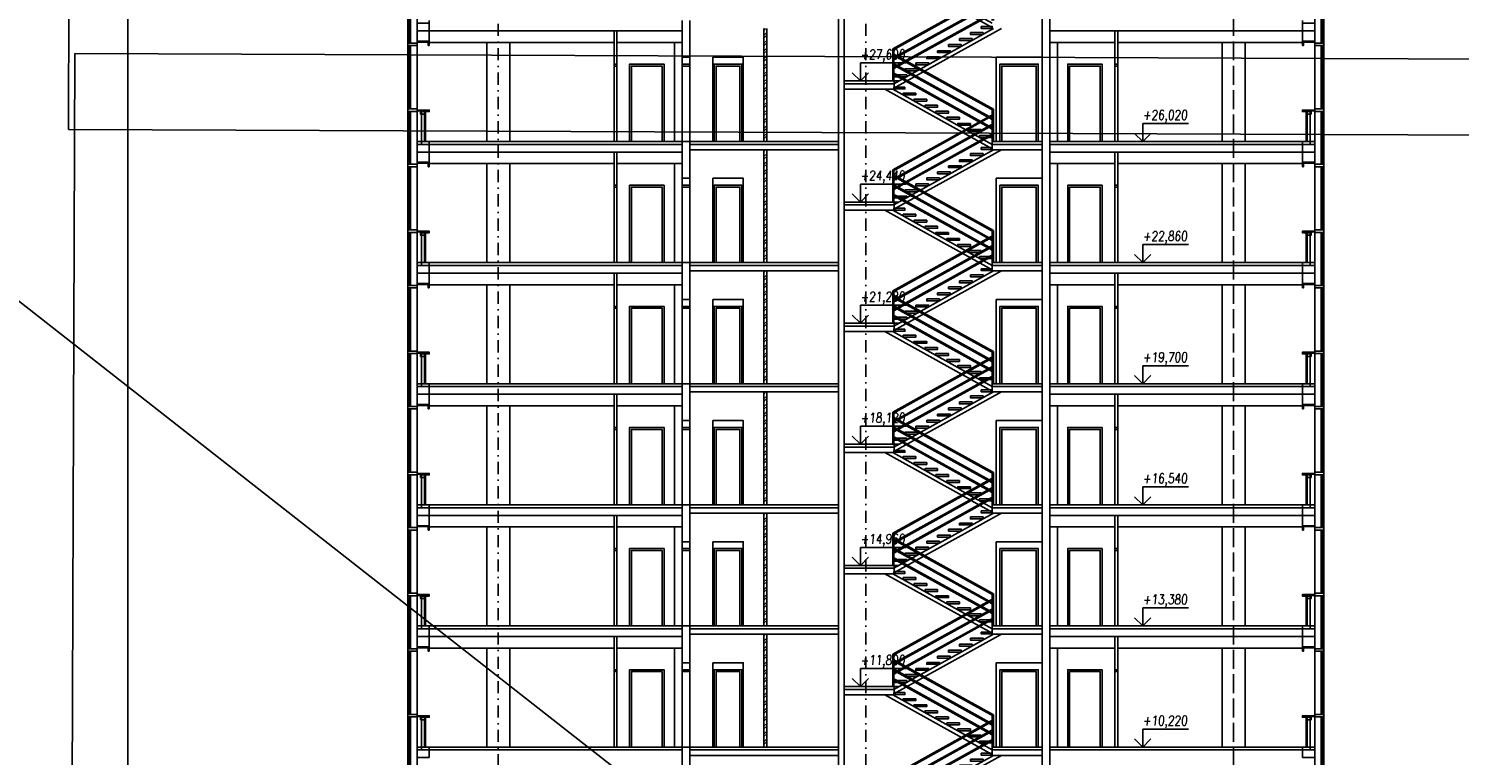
# Model space of a CAD drawing. Header units: millimetres. Extents: x -24606338 to 439687, y 151354 to 480404.
# Tile 12 of 93: x 119476 to 156835, y 354535 to 373495. Entities that reach past the tile are written whole.
import ezdxf

# ---------------------------------------------------------------- set-up
doc = ezdxf.new("R2010")
doc.units = ezdxf.units.MM
doc.linetypes.add('ČERCHOVANÁ', pattern=[25.4, 12.7, -6.35, 0, -6.35])
for name, color, linetype in [('DVERE', 4, 'Continuous'), ('KOTY', 7, 'Continuous'), ('LEGENDA', 7, 'Continuous'), ('NOVA', 240, 'Continuous'), ('OSY', 7, 'Continuous'), ('TENKA', 4, 'Continuous'), ('TLUSTA', 2, 'Continuous')]:
    doc.layers.add(name, color=color, linetype=linetype)
doc.layers.add('SCANY', color=7, linetype='Continuous', plot=False)
doc.styles.add('ROMANS', font='romans.shx', dxfattribs={"width": 0.75, "oblique": 5, "height": 200})
picture_1 = doc.add_image_def('image1.jpg', size_in_pixel=(7767, 6910))

# ---------------------------------------------------------------- blocks, each defined once
blk = doc.blocks.new('VÝŠKOVÁ KÓTA 1')
at = {"ltscale": 0.25}
for p, q in [((0, 3.76), (9.59, 3.76)), ((0, 0), (0, 3.76)), ((0, 0), (-1.7, 1.7)), ((0, 0), (1.7, 1.7))]:
    blk.add_line(p, q, dxfattribs=at)
at = {"style": 'ROMANS', "oblique": 5, "width": 0.8}
blk.add_attdef('VÝŠKA', (0, 4.54), '', height=2, dxfattribs=at)
blk = doc.blocks.new('BUDOVA_A_schodiste_rez')
at = {"layer": 'TENKA', "color": 7}
for p, q in [((37, 2297), (37, 1580)), ((2663, 841), (37, 2297)), ((2663, 807), (67, 2246)), ((2632, 608), (37, 2047)), ((2632, 574), (67, 1996)), ((2632, 358), (37, 1797)), ((2632, 324), (67, 1746)), ((37, -739), (2663, 717)), ((37, -773), (2632, 666)), ((67, -972), (2663, 467)), ((67, -1006), (2632, 416)), ((2663, 717), (2663, 0)), ((67, -1222), (2663, 217)), ((67, -1256), (2632, 166))]:
    blk.add_line(p, q, dxfattribs=at)
for points in [[(67, 1580), (67, 2280)], [(2632, 0), (2632, 858)], [(2663, 0), (2663, 841)], [(2632, 0), (2632, 700)], [(37, -1580), (37, -739)], [(67, -1580), (67, -722)]]:
    blk.add_lwpolyline(points, dxfattribs=at)
at = {"layer": 'TENKA'}
for points in [[(2632, -189), (-171, 1365)], [(2632, -75), (35, 1365)], [(67, -1655), (2665, -215)], [(67, -1769), (2871, -215)]]:
    blk.add_lwpolyline(points, dxfattribs=at)
for points in [[(352, 1422), (67, 1422), (67, 1372), (352, 1372)], [(637, 1264), (307, 1264), (307, 1214), (637, 1214)], [(922, 1106), (592, 1106), (592, 1056), (922, 1056)], [(1207, 948), (877, 948), (877, 898), (1207, 898)], [(1492, 790), (1162, 790), (1162, 740), (1492, 740)], [(1777, 632), (1447, 632), (1447, 582), (1777, 582)], [(2062, 474), (1732, 474), (1732, 424), (2062, 424)], [(2347, 316), (2017, 316), (2017, 266), (2347, 266)], [(2632, 158), (2302, 158), (2302, 108), (2632, 108)], [(2062, -316), (2393, -316), (2393, -366), (2062, -366)], [(2347, -158), (2632, -158), (2632, -208), (2347, -208)], [(1492, -632), (1823, -632), (1823, -682), (1492, -682)], [(1777, -474), (2108, -474), (2108, -524), (1777, -524)], [(637, -1106), (968, -1106), (968, -1156), (637, -1156)], [(922, -948), (1253, -948), (1253, -998), (922, -998)], [(1207, -790), (1538, -790), (1538, -840), (1207, -840)], [(67, -1422), (398, -1422), (398, -1472), (67, -1472)], [(352, -1264), (683, -1264), (683, -1314), (352, -1314)]]:
    blk.add_lwpolyline(points, close=True, dxfattribs=at)

msp = doc.modelspace()

# ---------------------------------------------------------------- hatches: boundary and pattern name
at = {"layer": 'NOVA', "ltscale": 300}
h = msp.add_hatch(dxfattribs=at)
h.set_pattern_fill('ANSI32', color=256, scale=15)
h.set_pattern_definition([(45, (-4772.77, 140763.97), (-101.02788, 101.02788), []), (45, (-4705.42, 140763.97), (-101.02788, 101.02788), [])])
h.paths.add_polyline_path([(138747.436, 373495.494), (138672.436, 373495.494), (138672.436, 370550.494), (138747.436, 370550.494)])
h = msp.add_hatch(dxfattribs=at)
h.set_pattern_fill('ANSI32', color=256, scale=15)
h.set_pattern_definition([(45, (-4772.77, 137603.97), (-101.02788, 101.02788), []), (45, (-4705.42, 137603.97), (-101.02788, 101.02788), [])])
h.paths.add_polyline_path([(138747.436, 370335.494), (138672.436, 370335.494), (138672.436, 367390.494), (138747.436, 367390.494)])
h = msp.add_hatch(dxfattribs=at)
h.set_pattern_fill('ANSI32', color=256, scale=15)
h.set_pattern_definition([(45, (-4772.77, 134443.97), (-101.02788, 101.02788), []), (45, (-4705.42, 134443.97), (-101.02788, 101.02788), [])])
h.paths.add_polyline_path([(138747.436, 367175.494), (138672.436, 367175.494), (138672.436, 364230.494), (138747.436, 364230.494)])
h = msp.add_hatch(dxfattribs=at)
h.set_pattern_fill('ANSI32', color=256, scale=15)
h.set_pattern_definition([(45, (-4772.77, 131283.97), (-101.02788, 101.02788), []), (45, (-4705.42, 131283.97), (-101.02788, 101.02788), [])])
h.paths.add_polyline_path([(138747.436, 364015.494), (138672.436, 364015.494), (138672.436, 361070.494), (138747.436, 361070.494)])
h = msp.add_hatch(dxfattribs=at)
h.set_pattern_fill('ANSI32', color=256, scale=15)
h.set_pattern_definition([(45, (-4772.77, 128123.97), (-101.02788, 101.02788), []), (45, (-4705.42, 128123.97), (-101.02788, 101.02788), [])])
h.paths.add_polyline_path([(138747.436, 360855.494), (138672.436, 360855.494), (138672.436, 357910.494), (138747.436, 357910.494)])
h = msp.add_hatch(dxfattribs=at)
h.set_pattern_fill('ANSI32', color=256, scale=15)
h.set_pattern_definition([(45, (-4772.77, 124963.97), (-101.02788, 101.02788), []), (45, (-4705.42, 124963.97), (-101.02788, 101.02788), [])])
h.paths.add_polyline_path([(138747.436, 357695.494), (138672.436, 357695.494), (138672.436, 354750.494), (138747.436, 354750.494)])

# ---------------------------------------------------------------- linework, layer by layer
at = {"layer": 'DVERE'}
for points in [[(134762.436, 372570.494), (134837.436, 372570.494), (134837.436, 372520.494), (134762.436, 372520.494)], [(134762.436, 370550.494), (134837.436, 370550.494), (134837.436, 372570.494), (134762.436, 372570.494)], [(135167.436, 370550.494), (136067.436, 370550.494), (136067.436, 372570.494), (135167.436, 372570.494)], [(135217.436, 370550.494), (136017.436, 370550.494), (136017.436, 372520.494), (135217.436, 372520.494)], [(137337.436, 372750.494), (138137.436, 372750.494), (138137.436, 370550.494), (137337.436, 370550.494)], [(137374.936, 370550.494), (138099.936, 370550.494), (138099.936, 372570.494), (137374.936, 372570.494)], [(137424.936, 370550.494), (138049.936, 370550.494), (138049.936, 372520.494), (137424.936, 372520.494)], [(144737.436, 372750.494), (145937.436, 372750.494), (145937.436, 370550.494), (144737.436, 370550.494)], [(144837.436, 370550.494), (145837.436, 370550.494), (145837.436, 372570.494), (144837.436, 372570.494)], [(144887.436, 370550.494), (145787.436, 370550.494), (145787.436, 372520.494), (144887.436, 372520.494)], [(147507.436, 370550.494), (146607.436, 370550.494), (146607.436, 372570.494), (147507.436, 372570.494)], [(147457.436, 370550.494), (146657.436, 370550.494), (146657.436, 372520.494), (147457.436, 372520.494)], [(147912.436, 372570.494), (147837.436, 372570.494), (147837.436, 372520.494), (147912.436, 372520.494)], [(147912.436, 370550.494), (147837.436, 370550.494), (147837.436, 372570.494), (147912.436, 372570.494)], [(137337.436, 369590.494), (138137.436, 369590.494), (138137.436, 367390.494), (137337.436, 367390.494)], [(144737.436, 369590.494), (145937.436, 369590.494), (145937.436, 367390.494), (144737.436, 367390.494)], [(134762.436, 369410.494), (134837.436, 369410.494), (134837.436, 369360.494), (134762.436, 369360.494)], [(134762.436, 367390.494), (134837.436, 367390.494), (134837.436, 369410.494), (134762.436, 369410.494)], [(135167.436, 367390.494), (136067.436, 367390.494), (136067.436, 369410.494), (135167.436, 369410.494)], [(135217.436, 367390.494), (136017.436, 367390.494), (136017.436, 369360.494), (135217.436, 369360.494)], [(137374.936, 367390.494), (138099.936, 367390.494), (138099.936, 369410.494), (137374.936, 369410.494)], [(137424.936, 367390.494), (138049.936, 367390.494), (138049.936, 369360.494), (137424.936, 369360.494)], [(144837.436, 367390.494), (145837.436, 367390.494), (145837.436, 369410.494), (144837.436, 369410.494)], [(144887.436, 367390.494), (145787.436, 367390.494), (145787.436, 369360.494), (144887.436, 369360.494)], [(147507.436, 367390.494), (146607.436, 367390.494), (146607.436, 369410.494), (147507.436, 369410.494)], [(147457.436, 367390.494), (146657.436, 367390.494), (146657.436, 369360.494), (147457.436, 369360.494)], [(147912.436, 369410.494), (147837.436, 369410.494), (147837.436, 369360.494), (147912.436, 369360.494)], [(147912.436, 367390.494), (147837.436, 367390.494), (147837.436, 369410.494), (147912.436, 369410.494)], [(134762.436, 366250.494), (134837.436, 366250.494), (134837.436, 366200.494), (134762.436, 366200.494)], [(134762.436, 364230.494), (134837.436, 364230.494), (134837.436, 366250.494), (134762.436, 366250.494)], [(135167.436, 364230.494), (136067.436, 364230.494), (136067.436, 366250.494), (135167.436, 366250.494)], [(135217.436, 364230.494), (136017.436, 364230.494), (136017.436, 366200.494), (135217.436, 366200.494)], [(137337.436, 366430.494), (138137.436, 366430.494), (138137.436, 364230.494), (137337.436, 364230.494)], [(137374.936, 364230.494), (138099.936, 364230.494), (138099.936, 366250.494), (137374.936, 366250.494)], [(137424.936, 364230.494), (138049.936, 364230.494), (138049.936, 366200.494), (137424.936, 366200.494)], [(144737.436, 366430.494), (145937.436, 366430.494), (145937.436, 364230.494), (144737.436, 364230.494)], [(144837.436, 364230.494), (145837.436, 364230.494), (145837.436, 366250.494), (144837.436, 366250.494)], [(144887.436, 364230.494), (145787.436, 364230.494), (145787.436, 366200.494), (144887.436, 366200.494)], [(147507.436, 364230.494), (146607.436, 364230.494), (146607.436, 366250.494), (147507.436, 366250.494)], [(147457.436, 364230.494), (146657.436, 364230.494), (146657.436, 366200.494), (147457.436, 366200.494)], [(147912.436, 366250.494), (147837.436, 366250.494), (147837.436, 366200.494), (147912.436, 366200.494)], [(147912.436, 364230.494), (147837.436, 364230.494), (147837.436, 366250.494), (147912.436, 366250.494)], [(137337.436, 363270.494), (138137.436, 363270.494), (138137.436, 361070.494), (137337.436, 361070.494)], [(144737.436, 363270.494), (145937.436, 363270.494), (145937.436, 361070.494), (144737.436, 361070.494)], [(134762.436, 363090.494), (134837.436, 363090.494), (134837.436, 363040.494), (134762.436, 363040.494)], [(134762.436, 361070.494), (134837.436, 361070.494), (134837.436, 363090.494), (134762.436, 363090.494)], [(135167.436, 361070.494), (136067.436, 361070.494), (136067.436, 363090.494), (135167.436, 363090.494)], [(135217.436, 361070.494), (136017.436, 361070.494), (136017.436, 363040.494), (135217.436, 363040.494)], [(137374.936, 361070.494), (138099.936, 361070.494), (138099.936, 363090.494), (137374.936, 363090.494)], [(137424.936, 361070.494), (138049.936, 361070.494), (138049.936, 363040.494), (137424.936, 363040.494)], [(144837.436, 361070.494), (145837.436, 361070.494), (145837.436, 363090.494), (144837.436, 363090.494)], [(144887.436, 361070.494), (145787.436, 361070.494), (145787.436, 363040.494), (144887.436, 363040.494)], [(147507.436, 361070.494), (146607.436, 361070.494), (146607.436, 363090.494), (147507.436, 363090.494)], [(147457.436, 361070.494), (146657.436, 361070.494), (146657.436, 363040.494), (147457.436, 363040.494)], [(147912.436, 363090.494), (147837.436, 363090.494), (147837.436, 363040.494), (147912.436, 363040.494)], [(147912.436, 361070.494), (147837.436, 361070.494), (147837.436, 363090.494), (147912.436, 363090.494)], [(134762.436, 359930.494), (134837.436, 359930.494), (134837.436, 359880.494), (134762.436, 359880.494)], [(134762.436, 357910.494), (134837.436, 357910.494), (134837.436, 359930.494), (134762.436, 359930.494)], [(135167.436, 357910.494), (136067.436, 357910.494), (136067.436, 359930.494), (135167.436, 359930.494)], [(135217.436, 357910.494), (136017.436, 357910.494), (136017.436, 359880.494), (135217.436, 359880.494)], [(137337.436, 360110.494), (138137.436, 360110.494), (138137.436, 357910.494), (137337.436, 357910.494)], [(137374.936, 357910.494), (138099.936, 357910.494), (138099.936, 359930.494), (137374.936, 359930.494)], [(137424.936, 357910.494), (138049.936, 357910.494), (138049.936, 359880.494), (137424.936, 359880.494)], [(144737.436, 360110.494), (145937.436, 360110.494), (145937.436, 357910.494), (144737.436, 357910.494)], [(144837.436, 357910.494), (145837.436, 357910.494), (145837.436, 359930.494), (144837.436, 359930.494)], [(144887.436, 357910.494), (145787.436, 357910.494), (145787.436, 359880.494), (144887.436, 359880.494)], [(147507.436, 357910.494), (146607.436, 357910.494), (146607.436, 359930.494), (147507.436, 359930.494)], [(147457.436, 357910.494), (146657.436, 357910.494), (146657.436, 359880.494), (147457.436, 359880.494)], [(147912.436, 359930.494), (147837.436, 359930.494), (147837.436, 359880.494), (147912.436, 359880.494)], [(147912.436, 357910.494), (147837.436, 357910.494), (147837.436, 359930.494), (147912.436, 359930.494)], [(137337.436, 356950.494), (138137.436, 356950.494), (138137.436, 354750.494), (137337.436, 354750.494)], [(144737.436, 356950.494), (145937.436, 356950.494), (145937.436, 354750.494), (144737.436, 354750.494)], [(134762.436, 356770.494), (134837.436, 356770.494), (134837.436, 356720.494), (134762.436, 356720.494)], [(134762.436, 354750.494), (134837.436, 354750.494), (134837.436, 356770.494), (134762.436, 356770.494)], [(135167.436, 354750.494), (136067.436, 354750.494), (136067.436, 356770.494), (135167.436, 356770.494)], [(135217.436, 354750.494), (136017.436, 354750.494), (136017.436, 356720.494), (135217.436, 356720.494)], [(137374.936, 354750.494), (138099.936, 354750.494), (138099.936, 356770.494), (137374.936, 356770.494)], [(137424.936, 354750.494), (138049.936, 354750.494), (138049.936, 356720.494), (137424.936, 356720.494)], [(144837.436, 354750.494), (145837.436, 354750.494), (145837.436, 356770.494), (144837.436, 356770.494)], [(144887.436, 354750.494), (145787.436, 354750.494), (145787.436, 356720.494), (144887.436, 356720.494)], [(147507.436, 354750.494), (146607.436, 354750.494), (146607.436, 356770.494), (147507.436, 356770.494)], [(147457.436, 354750.494), (146657.436, 354750.494), (146657.436, 356720.494), (147457.436, 356720.494)], [(147912.436, 356770.494), (147837.436, 356770.494), (147837.436, 356720.494), (147912.436, 356720.494)], [(147912.436, 354750.494), (147837.436, 354750.494), (147837.436, 356770.494), (147912.436, 356770.494)]]:
    msp.add_lwpolyline(points, close=True, dxfattribs=at)
at = {"layer": 'KOTY', "linetype": 'ByBlock'}
for p, q in [((140870.434, 372130.494), (142187.529, 372130.494)), ((148243.169, 370550.494), (149560.264, 370550.494)), ((140870.434, 368970.494), (142187.529, 368970.494)), ((148243.169, 367390.494), (149560.264, 367390.494)), ((140870.434, 365810.494), (142187.529, 365810.494)), ((148243.169, 364230.494), (149560.264, 364230.494)), ((140870.434, 362650.494), (142187.529, 362650.494)), ((148243.169, 361070.494), (149560.264, 361070.494)), ((140870.434, 359490.494), (142187.529, 359490.494)), ((148243.169, 357910.494), (149560.264, 357910.494)), ((140870.434, 356330.494), (142187.529, 356330.494)), ((148243.169, 354750.494), (149560.264, 354750.494))]:
    msp.add_line(p, q, dxfattribs=at)
at = {"layer": 'LEGENDA'}
msp.add_line((-26468.232, 480403.758), (181468.043, 317670.092), dxfattribs=at)
msp.add_lwpolyline([(122065.347, 329430.494), (169065.347, 329430.494), (169065.347, 418530.494), (122065.347, 418530.494)], close=True, dxfattribs=at)
at = {"layer": 'NOVA'}
for points in [[(138672.436, 373495.494), (138672.436, 370550.494)], [(138747.436, 370550.494), (138747.436, 373495.494)], [(136737.436, 372750.494), (136737.436, 372750.494), (136537.436, 372750.494)], [(136537.436, 370550.494), (136537.436, 372750.494)], [(136737.436, 370550.494), (136737.436, 372750.494)], [(138672.436, 370335.494), (138672.436, 367390.494)], [(138747.436, 367390.494), (138747.436, 370335.494)], [(136737.436, 369590.494), (136737.436, 369590.494), (136537.436, 369590.494)], [(136537.436, 367390.494), (136537.436, 369590.494)], [(136737.436, 367390.494), (136737.436, 369590.494)], [(138672.436, 367175.494), (138672.436, 364230.494)], [(138747.436, 364230.494), (138747.436, 367175.494)], [(136737.436, 366430.494), (136737.436, 366430.494), (136537.436, 366430.494)], [(136537.436, 364230.494), (136537.436, 366430.494)], [(136737.436, 364230.494), (136737.436, 366430.494)], [(138672.436, 364015.494), (138672.436, 361070.494)], [(138747.436, 361070.494), (138747.436, 364015.494)], [(136737.436, 363270.494), (136737.436, 363270.494), (136537.436, 363270.494)], [(136537.436, 361070.494), (136537.436, 363270.494)], [(136737.436, 361070.494), (136737.436, 363270.494)], [(138672.436, 360855.494), (138672.436, 357910.494)], [(138747.436, 357910.494), (138747.436, 360855.494)], [(136737.436, 360110.494), (136737.436, 360110.494), (136537.436, 360110.494)], [(136537.436, 357910.494), (136537.436, 360110.494)], [(136737.436, 357910.494), (136737.436, 360110.494)], [(138672.436, 357695.494), (138672.436, 354750.494)], [(138747.436, 354750.494), (138747.436, 357695.494)], [(136737.436, 356950.494), (136737.436, 356950.494), (136537.436, 356950.494)], [(136537.436, 354750.494), (136537.436, 356950.494)], [(136737.436, 354750.494), (136737.436, 356950.494)]]:
    msp.add_lwpolyline(points, dxfattribs=at)
for points in [[(136537.436, 372520.494), (136737.436, 372520.494), (136737.436, 372570.494), (136537.436, 372570.494)], [(136537.436, 369360.494), (136737.436, 369360.494), (136737.436, 369410.494), (136537.436, 369410.494)], [(136537.436, 366200.494), (136737.436, 366200.494), (136737.436, 366250.494), (136537.436, 366250.494)], [(136537.436, 363040.494), (136737.436, 363040.494), (136737.436, 363090.494), (136537.436, 363090.494)], [(136537.436, 359880.494), (136737.436, 359880.494), (136737.436, 359930.494), (136537.436, 359930.494)], [(136537.436, 356720.494), (136737.436, 356720.494), (136737.436, 356770.494), (136537.436, 356770.494)]]:
    msp.add_lwpolyline(points, close=True, dxfattribs=at)
at = {"layer": 'OSY', "linetype": 'ČERCHOVANÁ', "ltscale": 25}
for points in [[(131737.436, 331387.271), (131737.436, 408305.494)], [(136537.436, 331387.271), (136537.436, 408305.494)], [(141337.436, 331387.271), (141337.436, 408305.494)], [(146137.436, 331387.271), (146137.436, 408305.494)], [(150937.436, 339185.494), (150937.436, 408305.494)], [(150937.436, 331387.271), (150937.436, 408305.494)]]:
    msp.add_lwpolyline(points, dxfattribs=at)
at = {"layer": 'TENKA'}
for points in [[(129376.492, 373117.994), (129376.492, 376277.994)], [(129617.436, 373117.994), (129617.436, 376277.994)], [(153057.436, 373117.994), (153057.436, 376277.994)], [(153298.38, 373117.994), (153298.38, 376277.994)], [(129406.492, 373117.994), (129406.492, 374497.994)], [(129446.492, 373117.994), (129446.492, 374497.994)], [(153228.38, 373117.994), (153228.38, 374497.994)], [(153268.38, 373117.994), (153268.38, 374497.994)], [(134762.436, 373135.494), (129937.436, 373135.494), (129937.436, 373435.494), (136537.436, 373435.494), (136537.436, 373135.494), (134837.436, 373135.494)], [(147912.436, 373135.494), (152737.436, 373135.494), (152737.436, 373435.494), (146137.436, 373435.494), (146137.436, 373135.494), (147837.436, 373135.494)], [(129376.492, 369957.994), (129376.492, 373117.994)], [(129406.492, 371402.994), (129406.492, 373052.994)], [(129446.492, 371402.994), (129446.492, 373052.994)], [(129617.436, 369957.994), (129617.436, 373117.994)], [(131437.436, 370550.494), (131437.436, 373135.494)], [(132037.436, 373135.494), (132037.436, 370550.494)], [(136337.436, 373135.494), (136337.436, 370550.494)], [(146337.436, 373135.494), (146337.436, 370550.494)], [(150637.436, 373135.494), (150637.436, 370550.494)], [(151237.436, 370550.494), (151237.436, 373135.494)], [(153057.436, 369957.994), (153057.436, 373117.994)], [(153228.38, 371402.994), (153228.38, 373052.994)], [(153268.38, 371402.994), (153268.38, 373052.994)], [(153298.38, 369957.994), (153298.38, 373117.994)], [(142072.436, 372055.494), (140772.436, 372055.494)], [(129406.492, 369957.994), (129406.492, 371337.994)], [(129446.492, 369957.994), (129446.492, 371337.994)], [(129736.395, 371330.494), (129736.395, 370475.494)], [(129811.395, 371330.494), (129811.395, 370550.494)], [(129836.395, 371350.494), (129836.395, 370550.494)], [(152838.477, 371350.494), (152838.477, 370550.494)], [(152863.477, 371330.494), (152863.477, 370550.494)], [(152938.477, 371330.494), (152938.477, 370475.494)], [(153228.38, 369957.994), (153228.38, 371337.994)], [(153268.38, 369957.994), (153268.38, 371337.994)], [(136537.436, 370475.494), (129937.436, 370475.494)], [(134762.436, 369975.494), (129937.436, 369975.494), (129937.436, 370275.494), (136537.436, 370275.494), (136537.436, 369975.494), (134837.436, 369975.494)], [(140622.436, 370475.494), (136737.436, 370475.494)], [(144637.436, 370475.494), (145937.436, 370475.494)], [(146137.436, 370475.494), (152737.436, 370475.494)], [(147912.436, 369975.494), (152737.436, 369975.494), (152737.436, 370275.494), (146137.436, 370275.494), (146137.436, 369975.494), (147837.436, 369975.494)], [(129376.492, 366797.994), (129376.492, 369957.994)], [(129406.492, 368242.994), (129406.492, 369892.994)], [(129446.492, 368242.994), (129446.492, 369892.994)], [(129617.436, 366797.994), (129617.436, 369957.994)], [(131437.436, 367390.494), (131437.436, 369975.494)], [(132037.436, 369975.494), (132037.436, 367390.494)], [(136337.436, 369975.494), (136337.436, 367390.494)], [(146337.436, 369975.494), (146337.436, 367390.494)], [(150637.436, 369975.494), (150637.436, 367390.494)], [(151237.436, 367390.494), (151237.436, 369975.494)], [(153057.436, 366797.994), (153057.436, 369957.994)], [(153228.38, 368242.994), (153228.38, 369892.994)], [(153268.38, 368242.994), (153268.38, 369892.994)], [(153298.38, 366797.994), (153298.38, 369957.994)], [(142072.436, 368895.494), (140772.436, 368895.494)], [(129406.492, 366797.994), (129406.492, 368177.994)], [(129446.492, 366797.994), (129446.492, 368177.994)], [(129736.395, 368170.494), (129736.395, 367315.494)], [(129811.395, 368170.494), (129811.395, 367390.494)], [(129836.395, 368190.494), (129836.395, 367390.494)], [(152838.477, 368190.494), (152838.477, 367390.494)], [(152863.477, 368170.494), (152863.477, 367390.494)], [(152938.477, 368170.494), (152938.477, 367315.494)], [(153228.38, 366797.994), (153228.38, 368177.994)], [(153268.38, 366797.994), (153268.38, 368177.994)], [(136537.436, 367315.494), (129937.436, 367315.494)], [(140622.436, 367315.494), (136737.436, 367315.494)], [(144637.436, 367315.494), (145937.436, 367315.494)], [(146137.436, 367315.494), (152737.436, 367315.494)], [(134762.436, 366815.494), (129937.436, 366815.494), (129937.436, 367115.494), (136537.436, 367115.494), (136537.436, 366815.494), (134837.436, 366815.494)], [(147912.436, 366815.494), (152737.436, 366815.494), (152737.436, 367115.494), (146137.436, 367115.494), (146137.436, 366815.494), (147837.436, 366815.494)], [(129376.492, 363637.994), (129376.492, 366797.994)], [(129406.492, 365082.994), (129406.492, 366732.994)], [(129446.492, 365082.994), (129446.492, 366732.994)], [(129617.436, 363637.994), (129617.436, 366797.994)], [(131437.436, 364230.494), (131437.436, 366815.494)], [(132037.436, 366815.494), (132037.436, 364230.494)], [(136337.436, 366815.494), (136337.436, 364230.494)], [(146337.436, 366815.494), (146337.436, 364230.494)], [(150637.436, 366815.494), (150637.436, 364230.494)], [(151237.436, 364230.494), (151237.436, 366815.494)], [(153057.436, 363637.994), (153057.436, 366797.994)], [(153228.38, 365082.994), (153228.38, 366732.994)], [(153268.38, 365082.994), (153268.38, 366732.994)], [(153298.38, 363637.994), (153298.38, 366797.994)], [(142072.436, 365735.494), (140772.436, 365735.494)], [(129406.492, 363637.994), (129406.492, 365017.994)], [(129446.492, 363637.994), (129446.492, 365017.994)], [(129736.395, 365010.494), (129736.395, 364155.494)], [(129811.395, 365010.494), (129811.395, 364230.494)], [(129836.395, 365030.494), (129836.395, 364230.494)], [(152838.477, 365030.494), (152838.477, 364230.494)], [(152863.477, 365010.494), (152863.477, 364230.494)], [(152938.477, 365010.494), (152938.477, 364155.494)], [(153228.38, 363637.994), (153228.38, 365017.994)], [(153268.38, 363637.994), (153268.38, 365017.994)], [(136537.436, 364155.494), (129937.436, 364155.494)], [(134762.436, 363655.494), (129937.436, 363655.494), (129937.436, 363955.494), (136537.436, 363955.494), (136537.436, 363655.494), (134837.436, 363655.494)], [(140622.436, 364155.494), (136737.436, 364155.494)], [(144637.436, 364155.494), (145937.436, 364155.494)], [(146137.436, 364155.494), (152737.436, 364155.494)], [(147912.436, 363655.494), (152737.436, 363655.494), (152737.436, 363955.494), (146137.436, 363955.494), (146137.436, 363655.494), (147837.436, 363655.494)], [(129376.492, 360477.994), (129376.492, 363637.994)], [(129406.492, 361922.994), (129406.492, 363572.994)], [(129446.492, 361922.994), (129446.492, 363572.994)], [(129617.436, 360477.994), (129617.436, 363637.994)], [(131437.436, 361070.494), (131437.436, 363655.494)], [(132037.436, 363655.494), (132037.436, 361070.494)], [(136337.436, 363655.494), (136337.436, 361070.494)], [(146337.436, 363655.494), (146337.436, 361070.494)], [(150637.436, 363655.494), (150637.436, 361070.494)], [(151237.436, 361070.494), (151237.436, 363655.494)], [(153057.436, 360477.994), (153057.436, 363637.994)], [(153228.38, 361922.994), (153228.38, 363572.994)], [(153268.38, 361922.994), (153268.38, 363572.994)], [(153298.38, 360477.994), (153298.38, 363637.994)], [(142072.436, 362575.494), (140772.436, 362575.494)], [(129406.492, 360477.994), (129406.492, 361857.994)], [(129446.492, 360477.994), (129446.492, 361857.994)], [(129736.395, 361850.494), (129736.395, 360995.494)], [(129811.395, 361850.494), (129811.395, 361070.494)], [(129836.395, 361870.494), (129836.395, 361070.494)], [(152838.477, 361870.494), (152838.477, 361070.494)], [(152863.477, 361850.494), (152863.477, 361070.494)], [(152938.477, 361850.494), (152938.477, 360995.494)], [(153228.38, 360477.994), (153228.38, 361857.994)], [(153268.38, 360477.994), (153268.38, 361857.994)], [(136537.436, 360995.494), (129937.436, 360995.494)], [(140622.436, 360995.494), (136737.436, 360995.494)], [(144637.436, 360995.494), (145937.436, 360995.494)], [(146137.436, 360995.494), (152737.436, 360995.494)], [(134762.436, 360495.494), (129937.436, 360495.494), (129937.436, 360795.494), (136537.436, 360795.494), (136537.436, 360495.494), (134837.436, 360495.494)], [(147912.436, 360495.494), (152737.436, 360495.494), (152737.436, 360795.494), (146137.436, 360795.494), (146137.436, 360495.494), (147837.436, 360495.494)], [(129376.492, 357317.994), (129376.492, 360477.994)], [(129406.492, 358762.994), (129406.492, 360412.994)], [(129446.492, 358762.994), (129446.492, 360412.994)], [(129617.436, 357317.994), (129617.436, 360477.994)], [(131437.436, 357910.494), (131437.436, 360495.494)], [(132037.436, 360495.494), (132037.436, 357910.494)], [(136337.436, 360495.494), (136337.436, 357910.494)], [(146337.436, 360495.494), (146337.436, 357910.494)], [(150637.436, 360495.494), (150637.436, 357910.494)], [(151237.436, 357910.494), (151237.436, 360495.494)], [(153057.436, 357317.994), (153057.436, 360477.994)], [(153228.38, 358762.994), (153228.38, 360412.994)], [(153268.38, 358762.994), (153268.38, 360412.994)], [(153298.38, 357317.994), (153298.38, 360477.994)], [(142072.436, 359415.494), (140772.436, 359415.494)], [(129406.492, 357317.994), (129406.492, 358697.994)], [(129446.492, 357317.994), (129446.492, 358697.994)], [(129736.395, 358690.494), (129736.395, 357835.494)], [(129811.395, 358690.494), (129811.395, 357910.494)], [(129836.395, 358710.494), (129836.395, 357910.494)], [(152838.477, 358710.494), (152838.477, 357910.494)], [(152863.477, 358690.494), (152863.477, 357910.494)], [(152938.477, 358690.494), (152938.477, 357835.494)], [(153228.38, 357317.994), (153228.38, 358697.994)], [(153268.38, 357317.994), (153268.38, 358697.994)], [(136537.436, 357835.494), (129937.436, 357835.494)], [(134762.436, 357335.494), (129937.436, 357335.494), (129937.436, 357635.494), (136537.436, 357635.494), (136537.436, 357335.494), (134837.436, 357335.494)], [(140622.436, 357835.494), (136737.436, 357835.494)], [(144637.436, 357835.494), (145937.436, 357835.494)], [(146137.436, 357835.494), (152737.436, 357835.494)], [(147912.436, 357335.494), (152737.436, 357335.494), (152737.436, 357635.494), (146137.436, 357635.494), (146137.436, 357335.494), (147837.436, 357335.494)], [(129376.492, 354157.994), (129376.492, 357317.994)], [(129406.492, 355602.994), (129406.492, 357252.994)], [(129446.492, 355602.994), (129446.492, 357252.994)], [(129617.436, 354157.994), (129617.436, 357317.994)], [(131437.436, 354750.494), (131437.436, 357335.494)], [(132037.436, 357335.494), (132037.436, 354750.494)], [(136337.436, 357335.494), (136337.436, 354750.494)], [(146337.436, 357335.494), (146337.436, 354750.494)], [(150637.436, 357335.494), (150637.436, 354750.494)], [(151237.436, 354750.494), (151237.436, 357335.494)], [(153057.436, 354157.994), (153057.436, 357317.994)], [(153228.38, 355602.994), (153228.38, 357252.994)], [(153268.38, 355602.994), (153268.38, 357252.994)], [(153298.38, 354157.994), (153298.38, 357317.994)], [(142072.436, 356255.494), (140772.436, 356255.494)], [(129406.492, 354157.994), (129406.492, 355537.994)], [(129446.492, 354157.994), (129446.492, 355537.994)], [(129736.395, 355530.494), (129736.395, 354675.494)], [(129811.395, 355530.494), (129811.395, 354750.494)], [(129836.395, 355550.494), (129836.395, 354750.494)], [(152838.477, 355550.494), (152838.477, 354750.494)], [(152863.477, 355530.494), (152863.477, 354750.494)], [(152938.477, 355530.494), (152938.477, 354675.494)], [(153228.38, 354157.994), (153228.38, 355537.994)], [(153268.38, 354157.994), (153268.38, 355537.994)], [(136537.436, 354675.494), (129937.436, 354675.494)], [(140622.436, 354675.494), (136737.436, 354675.494)], [(144637.436, 354675.494), (145937.436, 354675.494)], [(146137.436, 354675.494), (152737.436, 354675.494)]]:
    msp.add_lwpolyline(points, dxfattribs=at)
for points in [[(129937.436, 373435.494), (129617.436, 373435.494), (129617.436, 373635.494), (129937.436, 373635.494)], [(152737.436, 373435.494), (153057.436, 373435.494), (153057.436, 373635.494), (152737.436, 373635.494)], [(129376.492, 373052.994), (129617.436, 373052.994), (129617.436, 373117.994), (129376.492, 373117.994)], [(129937.436, 373142.994), (129617.436, 373142.994), (129617.436, 373167.994), (129937.436, 373167.994)], [(129937.436, 373052.994), (129912.436, 373052.994), (129912.436, 373142.994), (129937.436, 373142.994)], [(152737.436, 373142.994), (153057.436, 373142.994), (153057.436, 373167.994), (152737.436, 373167.994)], [(152737.436, 373052.994), (152762.436, 373052.994), (152762.436, 373142.994), (152737.436, 373142.994)], [(153298.38, 373052.994), (153057.436, 373052.994), (153057.436, 373117.994), (153298.38, 373117.994)], [(129376.492, 371337.994), (129617.436, 371337.994), (129617.436, 371402.994), (129376.492, 371402.994)], [(129617.436, 371370.494), (129937.436, 371370.494), (129937.436, 371330.494), (129917.436, 371330.494), (129917.436, 371350.494), (129617.436, 371350.494)], [(153057.436, 371370.494), (152737.436, 371370.494), (152737.436, 371330.494), (152757.436, 371330.494), (152757.436, 371350.494), (153057.436, 371350.494)], [(153298.38, 371337.994), (153057.436, 371337.994), (153057.436, 371402.994), (153298.38, 371402.994)], [(129704.097, 371350.494), (129903.936, 371350.494), (129903.936, 371330.494), (129704.097, 371330.494)], [(129711.395, 371330.494), (129811.395, 371330.494), (129811.395, 371265.494), (129711.395, 371265.494)], [(152970.774, 371350.494), (152770.936, 371350.494), (152770.936, 371330.494), (152970.774, 371330.494)], [(152963.477, 371330.494), (152863.477, 371330.494), (152863.477, 371265.494), (152963.477, 371265.494)], [(129937.436, 370475.494), (129617.436, 370475.494), (129617.436, 370550.494), (129937.436, 370550.494)], [(129937.436, 370275.494), (129617.436, 370275.494), (129617.436, 370475.494), (129937.436, 370475.494)], [(152737.436, 370475.494), (153057.436, 370475.494), (153057.436, 370550.494), (152737.436, 370550.494)], [(152737.436, 370275.494), (153057.436, 370275.494), (153057.436, 370475.494), (152737.436, 370475.494)], [(129376.492, 369892.994), (129617.436, 369892.994), (129617.436, 369957.994), (129376.492, 369957.994)], [(129937.436, 369982.994), (129617.436, 369982.994), (129617.436, 370007.994), (129937.436, 370007.994)], [(129937.436, 369892.994), (129912.436, 369892.994), (129912.436, 369982.994), (129937.436, 369982.994)], [(152737.436, 369982.994), (153057.436, 369982.994), (153057.436, 370007.994), (152737.436, 370007.994)], [(152737.436, 369892.994), (152762.436, 369892.994), (152762.436, 369982.994), (152737.436, 369982.994)], [(153298.38, 369892.994), (153057.436, 369892.994), (153057.436, 369957.994), (153298.38, 369957.994)], [(129376.492, 368177.994), (129617.436, 368177.994), (129617.436, 368242.994), (129376.492, 368242.994)], [(129617.436, 368210.494), (129937.436, 368210.494), (129937.436, 368170.494), (129917.436, 368170.494), (129917.436, 368190.494), (129617.436, 368190.494)], [(129704.097, 368190.494), (129903.936, 368190.494), (129903.936, 368170.494), (129704.097, 368170.494)], [(129711.395, 368170.494), (129811.395, 368170.494), (129811.395, 368105.494), (129711.395, 368105.494)], [(153057.436, 368210.494), (152737.436, 368210.494), (152737.436, 368170.494), (152757.436, 368170.494), (152757.436, 368190.494), (153057.436, 368190.494)], [(152970.774, 368190.494), (152770.936, 368190.494), (152770.936, 368170.494), (152970.774, 368170.494)], [(152963.477, 368170.494), (152863.477, 368170.494), (152863.477, 368105.494), (152963.477, 368105.494)], [(153298.38, 368177.994), (153057.436, 368177.994), (153057.436, 368242.994), (153298.38, 368242.994)], [(129937.436, 367315.494), (129617.436, 367315.494), (129617.436, 367390.494), (129937.436, 367390.494)], [(129937.436, 367115.494), (129617.436, 367115.494), (129617.436, 367315.494), (129937.436, 367315.494)], [(152737.436, 367315.494), (153057.436, 367315.494), (153057.436, 367390.494), (152737.436, 367390.494)], [(152737.436, 367115.494), (153057.436, 367115.494), (153057.436, 367315.494), (152737.436, 367315.494)], [(129376.492, 366732.994), (129617.436, 366732.994), (129617.436, 366797.994), (129376.492, 366797.994)], [(129937.436, 366822.994), (129617.436, 366822.994), (129617.436, 366847.994), (129937.436, 366847.994)], [(129937.436, 366732.994), (129912.436, 366732.994), (129912.436, 366822.994), (129937.436, 366822.994)], [(152737.436, 366822.994), (153057.436, 366822.994), (153057.436, 366847.994), (152737.436, 366847.994)], [(152737.436, 366732.994), (152762.436, 366732.994), (152762.436, 366822.994), (152737.436, 366822.994)], [(153298.38, 366732.994), (153057.436, 366732.994), (153057.436, 366797.994), (153298.38, 366797.994)], [(129376.492, 365017.994), (129617.436, 365017.994), (129617.436, 365082.994), (129376.492, 365082.994)], [(129617.436, 365050.494), (129937.436, 365050.494), (129937.436, 365010.494), (129917.436, 365010.494), (129917.436, 365030.494), (129617.436, 365030.494)], [(129704.097, 365030.494), (129903.936, 365030.494), (129903.936, 365010.494), (129704.097, 365010.494)], [(129711.395, 365010.494), (129811.395, 365010.494), (129811.395, 364945.494), (129711.395, 364945.494)], [(153057.436, 365050.494), (152737.436, 365050.494), (152737.436, 365010.494), (152757.436, 365010.494), (152757.436, 365030.494), (153057.436, 365030.494)], [(152970.774, 365030.494), (152770.936, 365030.494), (152770.936, 365010.494), (152970.774, 365010.494)], [(152963.477, 365010.494), (152863.477, 365010.494), (152863.477, 364945.494), (152963.477, 364945.494)], [(153298.38, 365017.994), (153057.436, 365017.994), (153057.436, 365082.994), (153298.38, 365082.994)], [(129937.436, 364155.494), (129617.436, 364155.494), (129617.436, 364230.494), (129937.436, 364230.494)], [(129937.436, 363955.494), (129617.436, 363955.494), (129617.436, 364155.494), (129937.436, 364155.494)], [(152737.436, 364155.494), (153057.436, 364155.494), (153057.436, 364230.494), (152737.436, 364230.494)], [(152737.436, 363955.494), (153057.436, 363955.494), (153057.436, 364155.494), (152737.436, 364155.494)], [(129376.492, 363572.994), (129617.436, 363572.994), (129617.436, 363637.994), (129376.492, 363637.994)], [(129937.436, 363662.994), (129617.436, 363662.994), (129617.436, 363687.994), (129937.436, 363687.994)], [(129937.436, 363572.994), (129912.436, 363572.994), (129912.436, 363662.994), (129937.436, 363662.994)], [(152737.436, 363662.994), (153057.436, 363662.994), (153057.436, 363687.994), (152737.436, 363687.994)], [(152737.436, 363572.994), (152762.436, 363572.994), (152762.436, 363662.994), (152737.436, 363662.994)], [(153298.38, 363572.994), (153057.436, 363572.994), (153057.436, 363637.994), (153298.38, 363637.994)], [(129376.492, 361857.994), (129617.436, 361857.994), (129617.436, 361922.994), (129376.492, 361922.994)], [(129617.436, 361890.494), (129937.436, 361890.494), (129937.436, 361850.494), (129917.436, 361850.494), (129917.436, 361870.494), (129617.436, 361870.494)], [(129704.097, 361870.494), (129903.936, 361870.494), (129903.936, 361850.494), (129704.097, 361850.494)], [(129711.395, 361850.494), (129811.395, 361850.494), (129811.395, 361785.494), (129711.395, 361785.494)], [(153057.436, 361890.494), (152737.436, 361890.494), (152737.436, 361850.494), (152757.436, 361850.494), (152757.436, 361870.494), (153057.436, 361870.494)], [(152970.774, 361870.494), (152770.936, 361870.494), (152770.936, 361850.494), (152970.774, 361850.494)], [(152963.477, 361850.494), (152863.477, 361850.494), (152863.477, 361785.494), (152963.477, 361785.494)], [(153298.38, 361857.994), (153057.436, 361857.994), (153057.436, 361922.994), (153298.38, 361922.994)], [(129937.436, 360995.494), (129617.436, 360995.494), (129617.436, 361070.494), (129937.436, 361070.494)], [(129937.436, 360795.494), (129617.436, 360795.494), (129617.436, 360995.494), (129937.436, 360995.494)], [(152737.436, 360995.494), (153057.436, 360995.494), (153057.436, 361070.494), (152737.436, 361070.494)], [(152737.436, 360795.494), (153057.436, 360795.494), (153057.436, 360995.494), (152737.436, 360995.494)], [(129937.436, 360502.994), (129617.436, 360502.994), (129617.436, 360527.994), (129937.436, 360527.994)], [(152737.436, 360502.994), (153057.436, 360502.994), (153057.436, 360527.994), (152737.436, 360527.994)], [(129376.492, 360412.994), (129617.436, 360412.994), (129617.436, 360477.994), (129376.492, 360477.994)], [(129937.436, 360412.994), (129912.436, 360412.994), (129912.436, 360502.994), (129937.436, 360502.994)], [(152737.436, 360412.994), (152762.436, 360412.994), (152762.436, 360502.994), (152737.436, 360502.994)], [(153298.38, 360412.994), (153057.436, 360412.994), (153057.436, 360477.994), (153298.38, 360477.994)], [(129376.492, 358697.994), (129617.436, 358697.994), (129617.436, 358762.994), (129376.492, 358762.994)], [(129617.436, 358730.494), (129937.436, 358730.494), (129937.436, 358690.494), (129917.436, 358690.494), (129917.436, 358710.494), (129617.436, 358710.494)], [(129704.097, 358710.494), (129903.936, 358710.494), (129903.936, 358690.494), (129704.097, 358690.494)], [(129711.395, 358690.494), (129811.395, 358690.494), (129811.395, 358625.494), (129711.395, 358625.494)], [(153057.436, 358730.494), (152737.436, 358730.494), (152737.436, 358690.494), (152757.436, 358690.494), (152757.436, 358710.494), (153057.436, 358710.494)], [(152970.774, 358710.494), (152770.936, 358710.494), (152770.936, 358690.494), (152970.774, 358690.494)], [(152963.477, 358690.494), (152863.477, 358690.494), (152863.477, 358625.494), (152963.477, 358625.494)], [(153298.38, 358697.994), (153057.436, 358697.994), (153057.436, 358762.994), (153298.38, 358762.994)], [(129937.436, 357835.494), (129617.436, 357835.494), (129617.436, 357910.494), (129937.436, 357910.494)], [(152737.436, 357835.494), (153057.436, 357835.494), (153057.436, 357910.494), (152737.436, 357910.494)], [(129937.436, 357635.494), (129617.436, 357635.494), (129617.436, 357835.494), (129937.436, 357835.494)], [(152737.436, 357635.494), (153057.436, 357635.494), (153057.436, 357835.494), (152737.436, 357835.494)], [(129376.492, 357252.994), (129617.436, 357252.994), (129617.436, 357317.994), (129376.492, 357317.994)], [(129937.436, 357342.994), (129617.436, 357342.994), (129617.436, 357367.994), (129937.436, 357367.994)], [(129937.436, 357252.994), (129912.436, 357252.994), (129912.436, 357342.994), (129937.436, 357342.994)], [(152737.436, 357342.994), (153057.436, 357342.994), (153057.436, 357367.994), (152737.436, 357367.994)], [(152737.436, 357252.994), (152762.436, 357252.994), (152762.436, 357342.994), (152737.436, 357342.994)], [(153298.38, 357252.994), (153057.436, 357252.994), (153057.436, 357317.994), (153298.38, 357317.994)], [(129376.492, 355537.994), (129617.436, 355537.994), (129617.436, 355602.994), (129376.492, 355602.994)], [(129617.436, 355570.494), (129937.436, 355570.494), (129937.436, 355530.494), (129917.436, 355530.494), (129917.436, 355550.494), (129617.436, 355550.494)], [(129704.097, 355550.494), (129903.936, 355550.494), (129903.936, 355530.494), (129704.097, 355530.494)], [(129711.395, 355530.494), (129811.395, 355530.494), (129811.395, 355465.494), (129711.395, 355465.494)], [(153057.436, 355570.494), (152737.436, 355570.494), (152737.436, 355530.494), (152757.436, 355530.494), (152757.436, 355550.494), (153057.436, 355550.494)], [(152970.774, 355550.494), (152770.936, 355550.494), (152770.936, 355530.494), (152970.774, 355530.494)], [(152963.477, 355530.494), (152863.477, 355530.494), (152863.477, 355465.494), (152963.477, 355465.494)], [(153298.38, 355537.994), (153057.436, 355537.994), (153057.436, 355602.994), (153298.38, 355602.994)], [(129937.436, 354675.494), (129617.436, 354675.494), (129617.436, 354750.494), (129937.436, 354750.494)], [(129937.436, 354475.494), (129617.436, 354475.494), (129617.436, 354675.494), (129937.436, 354675.494)], [(152737.436, 354675.494), (153057.436, 354675.494), (153057.436, 354750.494), (152737.436, 354750.494)], [(152737.436, 354475.494), (153057.436, 354475.494), (153057.436, 354675.494), (152737.436, 354675.494)]]:
    msp.add_lwpolyline(points, close=True, dxfattribs=at)
at = {"layer": 'TLUSTA'}
for points in [[(140622.436, 406325.494), (140622.436, 349935.494)], [(140772.436, 406325.494), (140772.436, 349935.494)], [(145937.436, 401935.494), (145937.436, 336000.494)], [(146137.436, 401875.494), (146137.436, 335810.494)], [(129937.436, 373435.494), (129937.436, 373710.494)], [(136537.436, 373710.494), (136537.436, 372750.494)], [(136737.436, 373710.494), (136737.436, 372750.494)], [(152737.436, 373435.494), (152737.436, 373710.494)], [(136537.436, 373435.494), (129937.436, 373435.494)], [(134762.436, 373435.494), (134762.436, 372570.494)], [(134837.436, 373435.494), (134837.436, 372570.494)], [(146137.436, 373435.494), (152737.436, 373435.494)], [(147837.436, 373435.494), (147837.436, 372570.494)], [(147912.436, 373435.494), (147912.436, 372570.494)], [(142072.436, 372130.494), (140772.436, 372130.494)], [(142072.436, 371915.494), (142072.436, 372130.494)], [(142072.436, 371915.494), (140772.436, 371915.494)], [(136737.436, 370550.494), (129937.436, 370550.494)], [(129937.436, 370275.494), (129937.436, 370550.494)], [(136537.436, 370275.494), (129937.436, 370275.494)], [(134762.436, 370275.494), (134762.436, 369410.494)], [(134837.436, 370275.494), (134837.436, 369410.494)], [(136537.436, 370550.494), (136537.436, 369590.494)], [(140622.436, 370550.494), (136737.436, 370550.494)], [(136737.436, 370550.494), (136737.436, 369590.494)], [(140622.436, 370335.494), (136737.436, 370335.494)], [(144637.436, 370550.494), (145937.436, 370550.494)], [(144637.436, 370335.494), (144637.436, 370550.494)], [(144637.436, 370335.494), (145937.436, 370335.494)], [(146137.436, 370550.494), (152737.436, 370550.494)], [(146137.436, 370275.494), (152737.436, 370275.494)], [(147837.436, 370275.494), (147837.436, 369410.494)], [(147912.436, 370275.494), (147912.436, 369410.494)], [(152737.436, 370275.494), (152737.436, 370550.494)], [(142072.436, 368970.494), (140772.436, 368970.494)], [(142072.436, 368755.494), (140772.436, 368755.494)], [(142072.436, 368755.494), (142072.436, 368970.494)], [(136737.436, 367390.494), (129937.436, 367390.494)], [(129937.436, 367115.494), (129937.436, 367390.494)], [(136537.436, 367390.494), (136537.436, 366430.494)], [(140622.436, 367390.494), (136737.436, 367390.494)], [(136737.436, 367390.494), (136737.436, 366430.494)], [(144637.436, 367390.494), (145937.436, 367390.494)], [(144637.436, 367175.494), (144637.436, 367390.494)], [(146137.436, 367390.494), (152737.436, 367390.494)], [(152737.436, 367115.494), (152737.436, 367390.494)], [(136537.436, 367115.494), (129937.436, 367115.494)], [(134762.436, 367115.494), (134762.436, 366250.494)], [(134837.436, 367115.494), (134837.436, 366250.494)], [(140622.436, 367175.494), (136737.436, 367175.494)], [(144637.436, 367175.494), (145937.436, 367175.494)], [(146137.436, 367115.494), (152737.436, 367115.494)], [(147837.436, 367115.494), (147837.436, 366250.494)], [(147912.436, 367115.494), (147912.436, 366250.494)], [(142072.436, 365810.494), (140772.436, 365810.494)], [(142072.436, 365595.494), (142072.436, 365810.494)], [(142072.436, 365595.494), (140772.436, 365595.494)], [(136737.436, 364230.494), (129937.436, 364230.494)], [(129937.436, 363955.494), (129937.436, 364230.494)], [(136537.436, 363955.494), (129937.436, 363955.494)], [(134762.436, 363955.494), (134762.436, 363090.494)], [(134837.436, 363955.494), (134837.436, 363090.494)], [(136537.436, 364230.494), (136537.436, 363270.494)], [(140622.436, 364230.494), (136737.436, 364230.494)], [(136737.436, 364230.494), (136737.436, 363270.494)], [(140622.436, 364015.494), (136737.436, 364015.494)], [(144637.436, 364230.494), (145937.436, 364230.494)], [(144637.436, 364015.494), (144637.436, 364230.494)], [(144637.436, 364015.494), (145937.436, 364015.494)], [(146137.436, 364230.494), (152737.436, 364230.494)], [(146137.436, 363955.494), (152737.436, 363955.494)], [(147837.436, 363955.494), (147837.436, 363090.494)], [(147912.436, 363955.494), (147912.436, 363090.494)], [(152737.436, 363955.494), (152737.436, 364230.494)], [(142072.436, 362650.494), (140772.436, 362650.494)], [(142072.436, 362435.494), (140772.436, 362435.494)], [(142072.436, 362435.494), (142072.436, 362650.494)], [(136737.436, 361070.494), (129937.436, 361070.494)], [(129937.436, 360795.494), (129937.436, 361070.494)], [(136537.436, 361070.494), (136537.436, 360110.494)], [(140622.436, 361070.494), (136737.436, 361070.494)], [(136737.436, 361070.494), (136737.436, 360110.494)], [(144637.436, 361070.494), (145937.436, 361070.494)], [(144637.436, 360855.494), (144637.436, 361070.494)], [(146137.436, 361070.494), (152737.436, 361070.494)], [(152737.436, 360795.494), (152737.436, 361070.494)], [(136537.436, 360795.494), (129937.436, 360795.494)], [(134762.436, 360795.494), (134762.436, 359930.494)], [(134837.436, 360795.494), (134837.436, 359930.494)], [(140622.436, 360855.494), (136737.436, 360855.494)], [(144637.436, 360855.494), (145937.436, 360855.494)], [(146137.436, 360795.494), (152737.436, 360795.494)], [(147837.436, 360795.494), (147837.436, 359930.494)], [(147912.436, 360795.494), (147912.436, 359930.494)], [(142072.436, 359490.494), (140772.436, 359490.494)], [(142072.436, 359275.494), (142072.436, 359490.494)], [(142072.436, 359275.494), (140772.436, 359275.494)], [(136737.436, 357910.494), (129937.436, 357910.494)], [(129937.436, 357635.494), (129937.436, 357910.494)], [(136537.436, 357910.494), (136537.436, 356950.494)], [(140622.436, 357910.494), (136737.436, 357910.494)], [(136737.436, 357910.494), (136737.436, 356950.494)], [(144637.436, 357910.494), (145937.436, 357910.494)], [(144637.436, 357695.494), (144637.436, 357910.494)], [(146137.436, 357910.494), (152737.436, 357910.494)], [(152737.436, 357635.494), (152737.436, 357910.494)], [(136537.436, 357635.494), (129937.436, 357635.494)], [(134762.436, 357635.494), (134762.436, 356770.494)], [(134837.436, 357635.494), (134837.436, 356770.494)], [(140622.436, 357695.494), (136737.436, 357695.494)], [(144637.436, 357695.494), (145937.436, 357695.494)], [(146137.436, 357635.494), (152737.436, 357635.494)], [(147837.436, 357635.494), (147837.436, 356770.494)], [(147912.436, 357635.494), (147912.436, 356770.494)], [(142072.436, 356330.494), (140772.436, 356330.494)], [(142072.436, 356115.494), (140772.436, 356115.494)], [(142072.436, 356115.494), (142072.436, 356330.494)], [(136737.436, 354750.494), (129937.436, 354750.494)], [(129937.436, 354475.494), (129937.436, 354750.494)], [(136537.436, 354750.494), (136537.436, 353790.494)], [(140622.436, 354750.494), (136737.436, 354750.494)], [(136737.436, 354750.494), (136737.436, 353790.494)], [(144637.436, 354750.494), (145937.436, 354750.494)], [(144637.436, 354535.494), (144637.436, 354750.494)], [(146137.436, 354750.494), (152737.436, 354750.494)], [(152737.436, 354475.494), (152737.436, 354750.494)], [(140622.436, 354535.494), (136737.436, 354535.494)], [(144637.436, 354535.494), (145937.436, 354535.494)]]:
    msp.add_lwpolyline(points, dxfattribs=at)

# ---------------------------------------------------------------- block references
at = {"layer": 'KOTY', "xscale": 125, "yscale": 125, "zscale": 125}
for p, values in [((141193.408, 372130.494), {'VÝŠKA': '+27,600'}), ((148566.143, 370550.494), {'VÝŠKA': '+26,020'}), ((141193.408, 368970.494), {'VÝŠKA': '+24,440'}), ((148566.143, 367390.494), {'VÝŠKA': '+22,860'}), ((141193.408, 365810.494), {'VÝŠKA': '+21,280'}), ((148566.143, 364230.494), {'VÝŠKA': '+19,700'}), ((141193.408, 362650.494), {'VÝŠKA': '+18,120'}), ((148566.143, 361070.494), {'VÝŠKA': '+16,540'}), ((141193.408, 359490.494), {'VÝŠKA': '+14,960'}), ((148566.143, 357910.494), {'VÝŠKA': '+13,380'}), ((141193.408, 356330.494), {'VÝŠKA': '+11,800'}), ((148566.143, 354750.494), {'VÝŠKA': '+10,220'})]:
    msp.add_blockref('VÝŠKOVÁ KÓTA 1', p, dxfattribs=at).add_auto_attribs(values)
at = {"layer": 'TENKA'}
for p in [(142004.936, 373710.494), (142004.936, 370550.494), (142004.936, 367390.494), (142004.936, 364230.494), (142004.936, 361070.494), (142004.936, 357910.494), (142004.936, 354750.494)]:
    msp.add_blockref('BUDOVA_A_schodiste_rez', p, dxfattribs=at)

# ---------------------------------------------------------------- pictures from other files: only their frames are drawn
at = {"layer": 'SCANY'}
image = msp.add_image(picture_1, insert=(120514.276, 370862.359), size_in_units=(48565.512, 43206.861), rotation=-0.2268678, dxfattribs=dict(at, fade=19))
image.dxf.flags = 7
image = msp.add_image(picture_1, insert=(120514.276, 329643.213), size_in_units=(48565.512, 43206.861), rotation=-0.2268678, dxfattribs=dict(at, fade=19))
image.dxf.flags = 7

doc.saveas('drawing.dxf')
